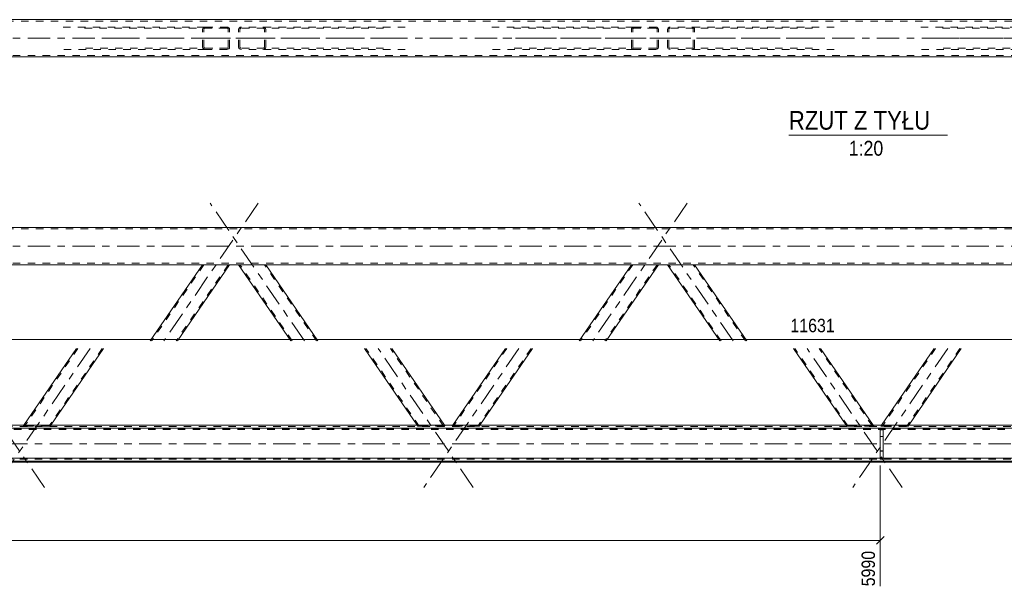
# Model space of a CAD drawing. Header units: millimetres. Extents: x 0 to 914, y 0 to 420.
# Tile 3 of 10: x 331 to 463, y 129 to 205. Entities that reach past the tile are written whole.
import ezdxf

# ---------------------------------------------------------------- set-up
doc = ezdxf.new("R2010")
doc.units = ezdxf.units.MM
for name, pattern in [('XKITLINE00', [0]), ('XKITLINE01', [4, 1, -1, 1, -1]), ('XKITLINE03', [6, 3, -1, 1, -1])]:
    doc.linetypes.add(name, pattern=pattern)
for name, color, linetype, lineweight in [('Element', 2, 'Continuous', 0), ('Inny typ obiektu', 7, 'Continuous', 0), ('Wymiar', 4, 'Continuous', 0)]:
    doc.layers.add(name, color=color, linetype=linetype, lineweight=lineweight)
doc.styles.add('ARIAL', font='ARIAL.TTF')

msp = doc.modelspace()

# ---------------------------------------------------------------- linework, layer by layer
at = {"layer": 'Element', "linetype": 'XKITLINE00', "lineweight": 0}
for p, q in [((711.73, 205.36), (179.62, 205.36)), ((179.62, 200.36), (711.73, 200.36)), ((179.62, 177.46), (711.73, 177.46)), ((704.12, 172.46), (187.24, 172.46)), ((348.08, 162.21), (355.09, 172.46)), ((351.71, 162.21), (358.73, 172.46)), ((366.95, 162.21), (359.93, 172.46)), ((370.58, 162.21), (363.57, 172.46)), ((405.64, 162.21), (412.66, 172.46)), ((409.28, 162.21), (416.29, 172.46)), ((424.51, 162.21), (417.5, 172.46)), ((428.15, 162.21), (421.13, 172.46)), ((331.11, 150.89), (338.17, 161.21)), ((334.74, 150.89), (341.81, 161.21)), ((383.91, 150.89), (376.85, 161.21)), ((387.55, 150.89), (380.48, 161.21)), ((388.67, 150.89), (395.74, 161.21)), ((392.31, 150.89), (399.37, 161.21)), ((441.48, 150.89), (434.42, 161.21)), ((445.12, 150.89), (438.05, 161.21)), ((446.24, 150.89), (453.31, 161.21)), ((449.88, 150.89), (456.94, 161.21)), ((728.57, 150.89), (162.85, 150.89)), ((146.58, 150.49), (744.78, 150.49)), ((446.07, 146.51), (446.07, 150.46)), ((446.47, 150.46), (446.07, 150.46)), ((446.47, 146.51), (446.47, 150.46)), ((146.58, 146.49), (744.78, 146.49)), ((146.58, 146.09), (744.78, 146.09)), ((146.58, 145.93), (744.78, 145.93)), ((446.07, 146.51), (446.07, 146.49)), ((446.07, 146.51), (446.47, 146.51)), ((446.47, 146.51), (446.47, 146.49))]:
    msp.add_line(p, q, dxfattribs=at)
at = {"layer": 'Element', "linetype": 'XKITLINE01', "lineweight": 0}
for p, q in [((711.73, 205.16), (179.62, 205.16)), ((336.36, 204.36), (355.45, 204.36)), ((339.26, 204.21), (358.36, 204.21)), ((355.12, 204.17), (355.09, 204.06)), ((355.09, 201.66), (355.09, 204.06)), ((355.2, 204.27), (355.12, 204.17)), ((355.31, 204.33), (355.2, 204.27)), ((355.27, 204.06), (355.29, 204.11)), ((355.27, 201.66), (355.27, 204.06)), ((355.29, 204.11), (355.32, 204.16)), ((355.45, 204.36), (355.31, 204.33)), ((355.32, 204.16), (355.38, 204.2)), ((355.38, 204.2), (355.45, 204.21)), ((355.45, 204.36), (358.36, 204.36)), ((358.36, 204.21), (355.45, 204.21)), ((358.5, 204.33), (358.36, 204.36)), ((358.36, 204.21), (358.43, 204.2)), ((358.43, 204.2), (358.49, 204.16)), ((358.49, 204.16), (358.53, 204.11)), ((358.62, 204.27), (358.5, 204.33)), ((358.53, 204.11), (358.54, 204.06)), ((358.54, 201.66), (358.54, 204.06)), ((358.7, 204.17), (358.62, 204.27)), ((358.73, 204.06), (358.7, 204.17)), ((358.73, 201.66), (358.73, 204.06)), ((359.96, 204.17), (359.93, 204.06)), ((359.93, 201.66), (359.93, 204.06)), ((360.04, 204.27), (359.96, 204.17)), ((360.16, 204.33), (360.04, 204.27)), ((360.11, 204.06), (360.13, 204.11)), ((360.11, 201.66), (360.11, 204.06)), ((360.13, 204.11), (360.17, 204.16)), ((360.3, 204.36), (360.16, 204.33)), ((360.17, 204.16), (360.23, 204.2)), ((360.23, 204.2), (360.3, 204.21)), ((382.3, 204.36), (360.3, 204.36)), ((379.39, 204.21), (360.3, 204.21)), ((363.34, 204.33), (363.2, 204.36)), ((363.2, 204.21), (363.27, 204.2)), ((363.27, 204.2), (363.33, 204.16)), ((363.33, 204.16), (363.37, 204.11)), ((363.46, 204.27), (363.34, 204.33)), ((363.37, 204.11), (363.39, 204.06)), ((363.39, 201.66), (363.39, 204.06)), ((363.54, 204.17), (363.46, 204.27)), ((363.57, 204.06), (363.54, 204.17)), ((363.57, 201.66), (363.57, 204.06)), ((393.92, 204.36), (413.02, 204.36)), ((396.83, 204.21), (415.93, 204.21)), ((412.68, 204.17), (412.66, 204.06)), ((412.66, 201.66), (412.66, 204.06)), ((412.76, 204.27), (412.68, 204.17)), ((412.88, 204.33), (412.76, 204.27)), ((412.84, 204.06), (412.85, 204.11)), ((412.84, 201.66), (412.84, 204.06)), ((412.85, 204.11), (412.89, 204.16)), ((413.02, 204.36), (412.88, 204.33)), ((412.89, 204.16), (412.95, 204.2)), ((412.95, 204.2), (413.02, 204.21)), ((413.02, 204.36), (415.93, 204.36)), ((415.93, 204.21), (413.02, 204.21)), ((416.07, 204.33), (415.93, 204.36)), ((415.93, 204.21), (416, 204.2)), ((416, 204.2), (416.06, 204.16)), ((416.06, 204.16), (416.1, 204.11)), ((416.18, 204.27), (416.07, 204.33)), ((416.1, 204.11), (416.11, 204.06)), ((416.11, 201.66), (416.11, 204.06)), ((416.26, 204.17), (416.18, 204.27)), ((416.29, 204.06), (416.26, 204.17)), ((416.29, 201.66), (416.29, 204.06)), ((417.53, 204.17), (417.5, 204.06)), ((417.5, 201.66), (417.5, 204.06)), ((417.61, 204.27), (417.53, 204.17)), ((417.72, 204.33), (417.61, 204.27)), ((417.68, 204.06), (417.69, 204.11)), ((417.68, 201.66), (417.68, 204.06)), ((417.69, 204.11), (417.73, 204.16)), ((417.86, 204.36), (417.72, 204.33)), ((417.73, 204.16), (417.79, 204.2)), ((417.79, 204.2), (417.86, 204.21)), ((439.87, 204.36), (417.86, 204.36)), ((436.96, 204.21), (417.86, 204.21)), ((420.91, 204.33), (420.77, 204.36)), ((420.77, 204.21), (420.84, 204.2)), ((420.84, 204.2), (420.9, 204.16)), ((420.9, 204.16), (420.94, 204.11)), ((421.03, 204.27), (420.91, 204.33)), ((420.94, 204.11), (420.95, 204.06)), ((420.95, 201.66), (420.95, 204.06)), ((421.11, 204.17), (421.03, 204.27)), ((421.13, 204.06), (421.11, 204.17)), ((421.13, 201.66), (421.13, 204.06)), ((451.49, 204.36), (470.59, 204.36)), ((454.4, 204.21), (473.49, 204.21)), ((355.45, 201.36), (336.36, 201.36)), ((358.36, 201.51), (339.26, 201.51)), ((355.09, 201.66), (355.12, 201.54)), ((355.12, 201.54), (355.2, 201.44)), ((355.2, 201.44), (355.31, 201.38)), ((355.29, 201.6), (355.27, 201.66)), ((355.32, 201.55), (355.29, 201.6)), ((355.31, 201.38), (355.45, 201.36)), ((355.38, 201.52), (355.32, 201.55)), ((355.45, 201.51), (355.38, 201.52)), ((355.45, 201.51), (358.36, 201.51)), ((358.36, 201.36), (355.45, 201.36)), ((358.43, 201.52), (358.36, 201.51)), ((358.36, 201.36), (358.5, 201.38)), ((358.49, 201.55), (358.43, 201.52)), ((358.53, 201.6), (358.49, 201.55)), ((358.5, 201.38), (358.62, 201.44)), ((358.54, 201.66), (358.53, 201.6)), ((358.62, 201.44), (358.7, 201.54)), ((358.7, 201.54), (358.73, 201.66)), ((359.93, 201.66), (359.96, 201.54)), ((359.96, 201.54), (360.04, 201.44)), ((360.04, 201.44), (360.16, 201.38)), ((360.13, 201.6), (360.11, 201.66)), ((360.17, 201.55), (360.13, 201.6)), ((360.16, 201.38), (360.3, 201.36)), ((360.23, 201.52), (360.17, 201.55)), ((360.3, 201.51), (360.23, 201.52)), ((379.39, 201.51), (360.3, 201.51)), ((382.3, 201.36), (360.3, 201.36)), ((363.27, 201.52), (363.2, 201.51)), ((363.2, 201.36), (363.34, 201.38)), ((363.33, 201.55), (363.27, 201.52)), ((363.37, 201.6), (363.33, 201.55)), ((363.34, 201.38), (363.46, 201.44)), ((363.39, 201.66), (363.37, 201.6)), ((363.46, 201.44), (363.54, 201.54)), ((363.54, 201.54), (363.57, 201.66)), ((413.02, 201.36), (393.92, 201.36)), ((415.93, 201.51), (396.83, 201.51)), ((412.66, 201.66), (412.68, 201.54)), ((412.68, 201.54), (412.76, 201.44)), ((412.76, 201.44), (412.88, 201.38)), ((412.85, 201.6), (412.84, 201.66)), ((412.89, 201.55), (412.85, 201.6)), ((412.88, 201.38), (413.02, 201.36)), ((412.95, 201.52), (412.89, 201.55)), ((413.02, 201.51), (412.95, 201.52)), ((413.02, 201.51), (415.93, 201.51)), ((415.93, 201.36), (413.02, 201.36)), ((416, 201.52), (415.93, 201.51)), ((415.93, 201.36), (416.07, 201.38)), ((416.06, 201.55), (416, 201.52)), ((416.1, 201.6), (416.06, 201.55)), ((416.07, 201.38), (416.18, 201.44)), ((416.11, 201.66), (416.1, 201.6)), ((416.18, 201.44), (416.26, 201.54)), ((416.26, 201.54), (416.29, 201.66)), ((417.5, 201.66), (417.53, 201.54)), ((417.53, 201.54), (417.61, 201.44)), ((417.61, 201.44), (417.72, 201.38)), ((417.69, 201.6), (417.68, 201.66)), ((417.73, 201.55), (417.69, 201.6)), ((417.72, 201.38), (417.86, 201.36)), ((417.79, 201.52), (417.73, 201.55)), ((417.86, 201.51), (417.79, 201.52)), ((436.96, 201.51), (417.86, 201.51)), ((439.87, 201.36), (417.86, 201.36)), ((420.84, 201.52), (420.77, 201.51)), ((420.77, 201.36), (420.91, 201.38)), ((420.9, 201.55), (420.84, 201.52)), ((420.94, 201.6), (420.9, 201.55)), ((420.91, 201.38), (421.03, 201.44)), ((420.95, 201.66), (420.94, 201.6)), ((421.03, 201.44), (421.11, 201.54)), ((421.11, 201.54), (421.13, 201.66)), ((470.59, 201.36), (451.49, 201.36)), ((473.49, 201.51), (454.4, 201.51)), ((179.62, 200.56), (711.73, 200.56)), ((711.73, 177.26), (179.62, 177.26)), ((179.62, 172.66), (711.73, 172.66)), ((355.27, 172.46), (348.26, 162.21)), ((358.54, 172.46), (351.53, 162.21)), ((358.73, 172.46), (355.09, 172.46)), ((363.57, 172.46), (359.93, 172.46)), ((367.13, 162.21), (360.11, 172.46)), ((370.4, 162.21), (363.39, 172.46)), ((412.84, 172.46), (405.82, 162.21)), ((416.11, 172.46), (409.09, 162.21)), ((416.29, 172.46), (412.66, 172.46)), ((421.13, 172.46), (417.5, 172.46)), ((424.7, 162.21), (417.68, 172.46)), ((427.97, 162.21), (420.95, 172.46)), ((338.36, 161.21), (331.21, 150.77)), ((341.63, 161.21), (334.48, 150.77)), ((384.18, 150.77), (377.03, 161.21)), ((387.45, 150.77), (380.3, 161.21)), ((395.92, 161.21), (388.78, 150.77)), ((399.19, 161.21), (392.05, 150.77)), ((441.74, 150.77), (434.6, 161.21)), ((445.01, 150.77), (437.87, 161.21)), ((453.49, 161.21), (446.34, 150.77)), ((456.76, 161.21), (449.61, 150.77)), ((146.58, 150.73), (744.78, 150.73)), ((331.03, 150.77), (331.08, 150.84)), ((331.03, 150.77), (331.05, 150.77)), ((331.05, 150.77), (331.13, 150.76)), ((331.08, 150.84), (331.11, 150.89)), ((331.11, 150.85), (331.08, 150.84)), ((331.19, 150.85), (331.11, 150.85)), ((331.13, 150.76), (331.25, 150.76)), ((331.31, 150.85), (331.19, 150.85)), ((331.21, 150.77), (331.26, 150.84)), ((331.22, 150.77), (331.21, 150.77)), ((331.26, 150.77), (331.22, 150.77)), ((331.25, 150.76), (331.39, 150.76)), ((331.26, 150.84), (331.28, 150.85)), ((331.32, 150.76), (331.26, 150.77)), ((331.28, 150.85), (331.32, 150.85)), ((331.45, 150.85), (331.31, 150.85)), ((331.32, 150.85), (331.38, 150.85)), ((331.39, 150.76), (331.32, 150.76)), ((331.38, 150.85), (331.45, 150.85)), ((331.39, 150.76), (334.3, 150.76)), ((331.39, 150.76), (334.29, 150.76)), ((331.45, 150.85), (334.36, 150.85)), ((331.45, 150.85), (334.36, 150.85)), ((334.29, 150.76), (334.43, 150.76)), ((334.37, 150.76), (334.3, 150.76)), ((334.36, 150.85), (334.42, 150.85)), ((334.5, 150.85), (334.36, 150.85)), ((334.43, 150.77), (334.37, 150.76)), ((334.42, 150.85), (334.48, 150.85)), ((334.47, 150.77), (334.43, 150.77)), ((334.43, 150.76), (334.55, 150.76)), ((334.48, 150.77), (334.47, 150.77)), ((334.48, 150.85), (334.52, 150.85)), ((334.48, 150.77), (334.53, 150.84)), ((334.61, 150.85), (334.5, 150.85)), ((334.52, 150.85), (334.53, 150.84)), ((334.55, 150.76), (334.63, 150.77)), ((334.69, 150.85), (334.61, 150.85)), ((334.63, 150.77), (334.66, 150.77)), ((334.66, 150.77), (334.72, 150.84)), ((334.72, 150.84), (334.69, 150.85)), ((334.72, 150.84), (334.74, 150.89)), ((383.94, 150.84), (383.91, 150.89)), ((383.97, 150.85), (383.94, 150.84)), ((383.99, 150.77), (383.94, 150.84)), ((384.04, 150.85), (383.97, 150.85)), ((383.99, 150.77), (384.02, 150.77)), ((384.02, 150.77), (384.11, 150.76)), ((384.16, 150.85), (384.04, 150.85)), ((384.11, 150.76), (384.22, 150.76)), ((384.12, 150.84), (384.14, 150.85)), ((384.14, 150.85), (384.18, 150.85)), ((384.3, 150.85), (384.16, 150.85)), ((384.18, 150.85), (384.23, 150.85)), ((384.19, 150.77), (384.18, 150.77)), ((384.23, 150.77), (384.19, 150.77)), ((384.22, 150.76), (384.36, 150.76)), ((384.23, 150.85), (384.3, 150.85)), ((384.29, 150.76), (384.23, 150.77)), ((384.36, 150.76), (384.29, 150.76)), ((384.3, 150.85), (387.21, 150.85)), ((384.3, 150.85), (387.21, 150.85)), ((384.36, 150.76), (387.27, 150.76)), ((384.36, 150.76), (387.27, 150.76)), ((387.21, 150.85), (387.28, 150.85)), ((387.35, 150.85), (387.21, 150.85)), ((387.34, 150.76), (387.27, 150.76)), ((387.27, 150.76), (387.41, 150.76)), ((387.28, 150.85), (387.34, 150.85)), ((387.34, 150.85), (387.38, 150.85)), ((387.4, 150.77), (387.34, 150.76)), ((387.47, 150.85), (387.35, 150.85)), ((387.38, 150.85), (387.4, 150.84)), ((387.44, 150.77), (387.4, 150.77)), ((387.41, 150.76), (387.53, 150.76)), ((387.45, 150.77), (387.44, 150.77)), ((387.55, 150.85), (387.47, 150.85)), ((387.53, 150.76), (387.6, 150.77)), ((387.58, 150.84), (387.55, 150.89)), ((387.58, 150.84), (387.55, 150.85)), ((387.63, 150.77), (387.58, 150.84)), ((387.6, 150.77), (387.63, 150.77)), ((388.59, 150.77), (388.65, 150.84)), ((388.59, 150.77), (388.62, 150.77)), ((388.62, 150.77), (388.7, 150.76)), ((388.65, 150.84), (388.67, 150.89)), ((388.68, 150.85), (388.65, 150.84)), ((388.76, 150.85), (388.68, 150.85)), ((388.7, 150.76), (388.81, 150.76)), ((388.88, 150.85), (388.76, 150.85)), ((388.78, 150.77), (388.83, 150.84)), ((388.79, 150.77), (388.78, 150.77)), ((388.83, 150.77), (388.79, 150.77)), ((388.81, 150.76), (388.95, 150.76)), ((388.83, 150.84), (388.84, 150.85)), ((388.89, 150.76), (388.83, 150.77)), ((388.84, 150.85), (388.88, 150.85)), ((388.88, 150.85), (388.94, 150.85)), ((389.02, 150.85), (388.88, 150.85)), ((388.95, 150.76), (388.89, 150.76)), ((388.94, 150.85), (389.01, 150.85)), ((388.95, 150.76), (391.86, 150.76)), ((388.95, 150.76), (391.86, 150.76)), ((389.01, 150.85), (391.92, 150.85)), ((389.02, 150.85), (391.92, 150.85)), ((391.93, 150.76), (391.86, 150.76)), ((391.86, 150.76), (392, 150.76)), ((391.92, 150.85), (391.99, 150.85)), ((392.06, 150.85), (391.92, 150.85)), ((391.99, 150.77), (391.93, 150.76)), ((391.99, 150.85), (392.05, 150.85)), ((392.03, 150.77), (391.99, 150.77)), ((392, 150.76), (392.12, 150.76)), ((392.05, 150.77), (392.03, 150.77)), ((392.05, 150.85), (392.09, 150.85)), ((392.05, 150.77), (392.1, 150.84)), ((392.18, 150.85), (392.06, 150.85)), ((392.09, 150.85), (392.1, 150.84)), ((392.12, 150.76), (392.2, 150.77)), ((392.26, 150.85), (392.18, 150.85)), ((392.2, 150.77), (392.23, 150.77)), ((392.23, 150.77), (392.28, 150.84)), ((392.28, 150.84), (392.26, 150.85)), ((392.28, 150.84), (392.31, 150.89)), ((441.51, 150.84), (441.48, 150.89)), ((441.53, 150.85), (441.51, 150.84)), ((441.56, 150.77), (441.51, 150.84)), ((441.61, 150.85), (441.53, 150.85)), ((441.56, 150.77), (441.59, 150.77)), ((441.59, 150.77), (441.67, 150.76)), ((441.73, 150.85), (441.61, 150.85)), ((441.67, 150.76), (441.79, 150.76)), ((441.69, 150.84), (441.7, 150.85)), ((441.7, 150.85), (441.74, 150.85)), ((441.87, 150.85), (441.73, 150.85)), ((441.74, 150.85), (441.8, 150.85)), ((441.76, 150.77), (441.74, 150.77)), ((441.8, 150.77), (441.76, 150.77)), ((441.79, 150.76), (441.93, 150.76)), ((441.8, 150.85), (441.87, 150.85)), ((441.86, 150.76), (441.8, 150.77)), ((441.93, 150.76), (441.86, 150.76)), ((441.87, 150.85), (444.78, 150.85)), ((441.87, 150.85), (444.77, 150.85)), ((441.93, 150.76), (444.84, 150.76)), ((441.93, 150.76), (444.84, 150.76)), ((444.91, 150.85), (444.77, 150.85)), ((444.78, 150.85), (444.85, 150.85)), ((444.9, 150.76), (444.84, 150.76)), ((444.84, 150.76), (444.98, 150.76)), ((444.85, 150.85), (444.91, 150.85)), ((444.96, 150.77), (444.9, 150.76)), ((444.91, 150.85), (444.95, 150.85)), ((445.03, 150.85), (444.91, 150.85)), ((444.95, 150.85), (444.96, 150.84)), ((445, 150.77), (444.96, 150.77)), ((444.98, 150.76), (445.09, 150.76)), ((445.01, 150.77), (445, 150.77)), ((445.11, 150.85), (445.03, 150.85)), ((445.09, 150.76), (445.17, 150.77)), ((445.14, 150.84), (445.11, 150.85)), ((445.14, 150.84), (445.12, 150.89)), ((445.2, 150.77), (445.14, 150.84)), ((445.17, 150.77), (445.2, 150.77)), ((446.16, 150.77), (446.21, 150.84)), ((446.16, 150.77), (446.19, 150.77)), ((446.19, 150.77), (446.26, 150.76)), ((446.21, 150.84), (446.24, 150.89)), ((446.24, 150.85), (446.21, 150.84)), ((446.32, 150.85), (446.24, 150.85)), ((446.26, 150.76), (446.38, 150.76)), ((446.44, 150.85), (446.32, 150.85)), ((446.34, 150.77), (446.39, 150.84)), ((446.36, 150.77), (446.34, 150.77)), ((446.39, 150.77), (446.36, 150.77)), ((446.38, 150.76), (446.52, 150.76)), ((446.39, 150.84), (446.41, 150.85)), ((446.45, 150.76), (446.39, 150.77)), ((446.41, 150.85), (446.45, 150.85)), ((446.58, 150.85), (446.44, 150.85)), ((446.45, 150.85), (446.51, 150.85)), ((446.52, 150.76), (446.45, 150.76)), ((446.51, 150.85), (446.58, 150.85)), ((446.52, 150.76), (449.43, 150.76)), ((446.52, 150.76), (449.43, 150.76)), ((446.58, 150.85), (449.49, 150.85)), ((446.58, 150.85), (449.49, 150.85)), ((449.5, 150.76), (449.43, 150.76)), ((449.43, 150.76), (449.57, 150.76)), ((449.49, 150.85), (449.56, 150.85)), ((449.63, 150.85), (449.49, 150.85)), ((449.56, 150.77), (449.5, 150.76)), ((449.56, 150.85), (449.62, 150.85)), ((449.6, 150.77), (449.56, 150.77)), ((449.57, 150.76), (449.68, 150.76)), ((449.61, 150.77), (449.6, 150.77)), ((449.61, 150.77), (449.67, 150.84)), ((449.62, 150.85), (449.65, 150.85)), ((449.75, 150.85), (449.63, 150.85)), ((449.65, 150.85), (449.67, 150.84)), ((449.68, 150.76), (449.77, 150.77)), ((449.82, 150.85), (449.75, 150.85)), ((449.77, 150.77), (449.8, 150.77)), ((449.8, 150.77), (449.85, 150.84)), ((449.85, 150.84), (449.82, 150.85)), ((449.85, 150.84), (449.88, 150.89)), ((744.78, 150.38), (146.58, 150.38)), ((744.78, 150.33), (146.58, 150.33)), ((446.07, 150.42), (446.47, 150.42)), ((446.07, 146.36), (446.07, 150.35)), ((446.07, 150.35), (446.47, 150.35)), ((446.47, 150.3), (446.07, 150.3)), ((446.47, 149.39), (446.07, 149.39)), ((446.07, 149.38), (446.47, 149.38)), ((446.47, 146.36), (446.47, 150.35)), ((446.07, 147.44), (446.47, 147.44)), ((446.07, 147.43), (446.47, 147.43)), ((146.58, 146.43), (744.78, 146.43)), ((146.58, 146.33), (744.78, 146.33)), ((446.07, 146.47), (446.07, 146.51)), ((446.07, 146.49), (446.07, 146.47)), ((446.07, 146.47), (446.47, 146.47)), ((446.07, 146.4), (446.07, 146.36)), ((446.07, 146.4), (446.47, 146.4)), ((446.07, 146.36), (446.47, 146.36)), ((446.47, 146.47), (446.47, 146.51)), ((446.47, 146.47), (446.47, 146.49)), ((446.47, 146.4), (446.47, 146.36))]:
    msp.add_line(p, q, dxfattribs=at)
at = {"layer": 'Element', "linetype": 'XKITLINE03', "lineweight": 0}
for p, q in [((169.62, 202.86), (721.73, 202.86)), ((362.55, 202.86), (337.81, 202.86)), ((380.85, 202.86), (356.1, 202.86)), ((420.12, 202.86), (395.38, 202.86)), ((438.41, 202.86), (413.67, 202.86)), ((477.69, 202.86), (452.94, 202.86)), ((362.55, 180.71), (349.89, 162.21)), ((368.77, 162.21), (356.1, 180.71)), ((420.12, 180.71), (407.46, 162.21)), ((426.33, 162.21), (413.67, 180.71)), ((169.62, 174.96), (721.73, 174.96)), ((333.87, 142.55), (321.1, 161.21)), ((339.99, 161.21), (327.22, 142.55)), ((391.43, 142.55), (378.67, 161.21)), ((397.56, 161.21), (384.79, 142.55)), ((449, 142.55), (436.23, 161.21)), ((455.12, 161.21), (442.36, 142.55)), ((136.58, 148.41), (754.78, 148.41))]:
    msp.add_line(p, q, dxfattribs=at)
at = {"layer": 'Inny typ obiektu', "linetype": 'XKITLINE00', "lineweight": 0}
msp.add_line((433.79, 189.84), (455.08, 189.84), dxfattribs=at)
at = {"layer": 'Wymiar', "linetype": 'XKITLINE00', "lineweight": 0}
for p, q in [((146.58, 162.43), (728.1, 162.43)), ((446.07, 145.47), (446.07, 129.27)), ((146.58, 135.43), (446.07, 135.43)), ((446.58, 135.94), (445.56, 134.92))]:
    msp.add_line(p, q, dxfattribs=at)

# ---------------------------------------------------------------- texts
at = {"layer": 'Inny typ obiektu', "style": 'ARIAL', "width": 0.85}
for s, height, p in [('RZUT Z TYŁU', 2.5, (433.79, 190.59)), ('1:20', 2, (441.84, 187.09))]:
    msp.add_text(s, height=height, dxfattribs=at).set_placement(p)
at = {"layer": 'Wymiar', "style": 'ARIAL', "width": 0.85}
msp.add_text('11631', height=1.8, dxfattribs=at).set_placement((434, 163.39))
msp.add_text('5990', height=1.8, rotation=90.0002, dxfattribs=at).set_placement((445.35, 129.27))

doc.saveas('drawing.dxf')
